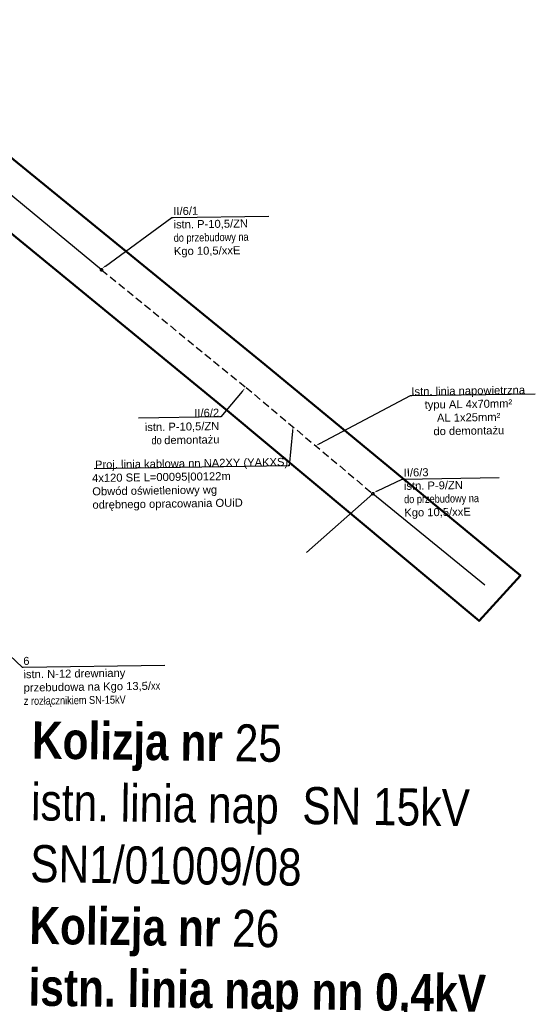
# Model space of a CAD drawing. Header units: millimetres. Extents: x 6504137 to 6515825, y 5737606 to 5784558.
# Tile 51 of 115: x 6511935 to 6512075, y 5757754 to 5758019. Entities that reach past the tile are written whole.
import ezdxf
from ezdxf import colors
from ezdxf.entities.mleader import LeaderData, LeaderLine
from ezdxf.math import Vec2, Vec3

# ---------------------------------------------------------------- set-up
doc = ezdxf.new("R2010")
doc.units = ezdxf.units.MM
doc.linetypes.add('JIS_02_2.0', pattern=[3, 2, -1])
for name, color, linetype, lineweight in [('-Linia kablowa nn', 132, 'JIS_02_2.0', 30), ('_-demontaż nn', 132, 'DEMONTAZ', 20), ('_trasa_slupy', 1, 'Continuous', 20), ('_Zakres mapy projektowej', 4, 'Continuous', 50)]:
    doc.layers.add(name, color=color, linetype=linetype, lineweight=lineweight)
doc.layers.add('_Kąt załomu', color=7, linetype='Continuous')
doc.layers.add('_Opisy', color=7, linetype='Continuous')
doc.layers.add('istn. linia nap.', color=7, linetype='Continuous', lineweight=0, true_color=0x000000)
doc.styles.add('Arial_Narr', font='ARIALN.TTF')
doc.styles.get("Standard").update_dxf_attribs({"font": 'ARIALN.TTF'})
doc.linetypes.add('DEMONTAZ', pattern='A,1,["x",Standard,S=1,R=0,X=-0.1,Y=-0.35],1', length=2)
doc.dimstyles.new('Kat załomu', dxfattribs={"dimtxt": 2.2, "dimasz": 5, "dimexe": 0.18, "dimexo": 0.0625, "dimtad": 0, "dimtih": 1, "dimtoh": 1, "dimdec": 4, "dimzin": 0, "dimdsep": 46, "dimtxsty": 'Standard', "dimcen": 0.9, "dimse1": 1, "dimse2": 1, "dimadec": 0, "dimazin": 0, "dimtfac": 1, "dimtdec": 4, "dimtofl": 0, "dimtmove": 0, "dimatfit": 3, "dimfxl": 1, "dimtolj": 1, "dimtzin": 0, "dimarcsym": 0})

# ---------------------------------------------------------------- blocks, each defined once
blk = doc.blocks.new('*D39')
at = {"layer": '_Kąt załomu', "color": 0, "lineweight": -2, "transparency": 16777216}
for start, end in [(327.3791, 68.7131), (208.9969, 310.3276)]:
    blk.add_arc((6513068.9, 5758234.53), 21.62, start, end, dxfattribs=at)
at = {"layer": '_Kąt załomu', "color": 0, "transparency": 16777216}
for points in [[(6513076.54, 5758253.87), (6513076.96, 5758255.48), (6513071.91, 5758255.94)], [(6513049.22, 5758223.74), (6513050.77, 5758224.37), (6513048.09, 5758228.68)]]:
    blk.add_solid(points, dxfattribs=at)
at = {"layer": 'Defpoints', "color": 0, "transparency": 16777216}
for p in [(6513238.18, 5759438.35), (6513068.9, 5758234.53), (6513071.84, 5758213.12), (6510843.99, 5757608.54)]:
    blk.add_point(p, dxfattribs=at)
at = {"layer": '_Kąt załomu', "color": 0, "transparency": 16777216, "insert": (6513085.18, 5758220.31), "char_height": 2.2, "attachment_point": 5, "rotation": 229}
blk.add_mtext('\\A1;246°', dxfattribs=at)
blk = doc.blocks.new('*D40')
at = {"layer": '_Kąt załomu', "color": 0, "lineweight": -2, "transparency": 16777216}
for start, end in [(315.0348, 4.8654), (251.7152, 301.5499)]:
    blk.add_arc((6510843.99, 5757608.54), 26.45, start, end, dxfattribs=at)
at = {"layer": '_Kąt załomu', "color": 0, "transparency": 16777216}
for points in [[(6510869.52, 5757610.64), (6510871.16, 5757610.94), (6510869.44, 5757615.71)], [(6510835.35, 5757582.67), (6510836.02, 5757584.2), (6510831.11, 5757585.44)]]:
    blk.add_solid(points, dxfattribs=at)
at = {"layer": 'Defpoints', "color": 0, "transparency": 16777216}
for p in [(6513068.9, 5758234.53), (6510843.99, 5757608.54), (6510851.19, 5757583.1), (6510579.26, 5757133.59)]:
    blk.add_point(p, dxfattribs=at)
at = {"layer": '_Kąt załomu', "color": 0, "transparency": 16777216, "insert": (6510860.37, 5757587.79), "char_height": 2.2, "attachment_point": 5, "rotation": 218}
blk.add_mtext('\\A1;135°', dxfattribs=at)
blk = doc.blocks.new('OKRAG_PELNY')
at = {"color": 0}
blk.add_lwpolyline([(0.5, 0), (0.482963, -0.12941), (0.433013, -0.25), (0.353553, -0.353553), (0.25, -0.433013), (0.12941, -0.482963), (0, -0.5), (-0.12941, -0.482963), (-0.25, -0.433013), (-0.353553, -0.353553), (-0.433013, -0.25), (-0.482963, -0.12941), (-0.5, 0), (-0.482963, 0.12941), (-0.433013, 0.25), (-0.353553, 0.353553), (-0.25, 0.433013), (-0.12941, 0.482963), (0, 0.5), (0.12941, 0.482963), (0.25, 0.433013), (0.353553, 0.353553), (0.433013, 0.25), (0.482963, 0.12941)], close=True, dxfattribs=at)

msp = doc.modelspace()

# ---------------------------------------------------------------- linework, layer by layer
at = {"layer": '-Linia kablowa nn'}
msp.add_lwpolyline([(6511957.13, 5757951.84), (6511957.13, 5757951.84), (6511957.13, 5757951.84), (6511957.13, 5757951.84), (6511957.13, 5757951.84), (6511957.13, 5757951.84), (6511957.13, 5757951.84), (6511957.13, 5757951.84), (6511957.13, 5757951.84), (6511957.13, 5757951.84), (6511957.13, 5757951.84), (6511957.13, 5757951.84), (6511957.13, 5757951.84), (6511957.13, 5757951.84), (6511957.13, 5757951.84), (6511957.13, 5757951.84), (6511957.13, 5757951.84), (6511957.13, 5757951.84), (6511957.13, 5757951.84), (6511957.13, 5757951.84), (6511957.13, 5757951.84), (6511957.13, 5757951.84), (6511957.13, 5757951.84), (6511957.13, 5757951.84), (6511957.13, 5757951.84), (6511957.13, 5757951.84), (6511957.13, 5757951.84), (6511957.13, 5757951.84), (6511957.13, 5757951.84), (6511957.13, 5757951.84), (6511957.13, 5757951.84), (6511957.13, 5757951.84), (6511957.13, 5757951.84), (6511957.13, 5757951.84), (6511957.13, 5757951.84), (6511957.13, 5757951.84), (6511957.13, 5757951.84), (6511957.13, 5757951.84), (6511957.13, 5757951.84), (6511957.13, 5757951.84), (6511957.13, 5757951.84), (6511957.13, 5757951.84), (6511957.13, 5757951.84), (6511957.13, 5757951.84), (6511957.13, 5757951.84), (6511957.13, 5757951.84), (6511957.13, 5757951.84), (6511957.13, 5757951.84), (6511957.13, 5757951.84), (6511957.13, 5757951.84), (6511957.13, 5757951.84), (6511957.13, 5757951.84), (6511957.13, 5757951.84), (6511957.13, 5757951.84), (6511957.13, 5757951.84), (6511957.13, 5757951.84), (6511957.13, 5757951.84), (6511957.13, 5757951.84), (6511957.13, 5757951.84), (6511957.13, 5757951.84), (6511957.13, 5757951.84), (6511957.13, 5757951.84), (6511957.13, 5757951.84), (6511957.13, 5757951.84), (6511957.13, 5757951.84), (6511957.13, 5757951.84), (6511957.13, 5757951.84), (6511957.13, 5757951.84), (6511957.13, 5757951.84), (6511957.13, 5757951.84), (6511957.13, 5757951.84), (6511957.13, 5757951.84), (6511957.13, 5757951.84), (6511957.13, 5757951.84), (6511957.13, 5757951.84), (6511957.13, 5757951.84), (6511957.13, 5757951.84), (6511957.13, 5757951.84), (6511957.13, 5757951.84), (6511957.13, 5757951.84), (6511957.13, 5757951.84), (6511957.13, 5757951.84), (6511957.13, 5757951.84), (6511957.13, 5757951.84), (6511957.13, 5757951.84), (6511957.13, 5757951.84), (6511957.13, 5757951.84), (6511957.13, 5757951.84), (6511957.13, 5757951.84), (6511957.13, 5757951.84), (6511957.13, 5757951.84), (6511957.13, 5757951.84), (6511957.13, 5757951.84), (6511957.13, 5757951.84), (6511957.13, 5757951.84), (6511957.13, 5757951.84), (6511957.13, 5757951.84), (6511957.13, 5757951.84), (6511957.13, 5757951.84), (6511957.13, 5757951.84), (6511957.13, 5757951.84), (6511957.13, 5757951.84), (6511957.13, 5757951.84), (6511957.13, 5757951.84), (6511957.13, 5757951.84), (6511957.13, 5757951.84), (6511957.13, 5757951.84), (6511957.13, 5757951.84), (6511957.13, 5757951.84), (6511957.13, 5757951.84), (6511957.13, 5757951.84), (6511957.13, 5757951.84), (6511957.13, 5757951.84), (6511957.13, 5757951.84), (6511957.13, 5757951.84), (6511957.13, 5757951.84), (6511957.13, 5757951.84), (6511957.13, 5757951.84), (6511957.13, 5757951.84), (6511957.13, 5757951.84), (6511957.13, 5757951.84), (6511957.13, 5757951.84), (6511957.13, 5757951.84), (6511957.13, 5757951.84), (6511957.13, 5757951.84), (6511957.13, 5757951.84), (6511957.13, 5757951.84), (6511957.13, 5757951.84), (6511957.13, 5757951.84), (6511957.13, 5757951.84), (6511957.13, 5757951.84), (6511957.13, 5757951.84), (6511957.13, 5757951.84), (6511957.13, 5757951.84), (6511957.13, 5757951.84), (6511957.13, 5757951.84), (6511957.13, 5757951.84), (6511957.13, 5757951.84), (6511957.13, 5757951.84), (6511957.13, 5757951.84), (6511957.13, 5757951.84), (6511957.13, 5757951.84), (6511957.13, 5757951.84), (6511957.13, 5757951.84), (6511957.13, 5757951.84), (6511957.13, 5757951.84), (6511957.13, 5757951.84), (6511957.13, 5757951.84), (6511957.13, 5757951.84), (6511957.13, 5757951.84), (6511957.13, 5757951.84), (6511957.13, 5757951.84), (6511957.13, 5757951.84), (6511957.13, 5757951.84), (6511957.13, 5757951.84), (6511996.15, 5757920.11), (6511996.15, 5757920.11), (6511996.15, 5757920.11), (6511996.15, 5757920.11), (6511996.15, 5757920.11), (6511996.15, 5757920.11), (6511996.15, 5757920.11), (6511996.15, 5757920.11), (6511996.15, 5757920.11), (6511996.15, 5757920.11), (6511996.15, 5757920.11), (6511996.15, 5757920.11), (6511996.15, 5757920.11), (6511996.15, 5757920.11), (6511996.15, 5757920.11), (6511996.15, 5757920.11), (6511996.15, 5757920.11), (6511996.15, 5757920.11), (6511996.15, 5757920.11), (6511996.15, 5757920.11), (6511996.15, 5757920.11), (6511996.15, 5757920.11), (6511996.15, 5757920.11), (6511996.15, 5757920.11), (6511996.15, 5757920.11), (6511996.15, 5757920.11), (6511996.15, 5757920.11), (6511996.15, 5757920.11), (6511996.15, 5757920.11), (6511996.15, 5757920.11), (6511996.15, 5757920.11), (6511996.15, 5757920.11), (6511996.15, 5757920.11), (6511996.15, 5757920.11), (6511996.15, 5757920.11), (6511996.15, 5757920.11), (6511996.15, 5757920.11), (6511996.15, 5757920.11), (6511996.15, 5757920.11), (6511996.15, 5757920.11), (6511996.15, 5757920.11), (6511996.15, 5757920.11), (6511996.15, 5757920.11), (6511996.15, 5757920.11), (6511996.15, 5757920.11), (6511996.15, 5757920.11), (6511996.15, 5757920.11), (6511996.15, 5757920.11), (6511996.15, 5757920.11), (6511996.15, 5757920.11), (6511996.15, 5757920.11), (6511996.15, 5757920.11), (6511996.15, 5757920.11), (6511996.15, 5757920.11), (6511996.15, 5757920.11), (6511996.15, 5757920.11), (6511996.15, 5757920.11), (6511996.15, 5757920.11), (6511996.15, 5757920.11), (6511996.15, 5757920.11), (6511996.15, 5757920.11), (6511996.15, 5757920.11), (6511996.15, 5757920.11), (6511996.15, 5757920.11), (6511996.15, 5757920.11), (6511996.15, 5757920.11), (6511996.15, 5757920.11), (6511996.15, 5757920.11), (6511996.15, 5757920.11), (6511996.15, 5757920.11), (6511996.15, 5757920.11), (6511996.15, 5757920.11), (6511996.15, 5757920.11), (6511996.15, 5757920.11), (6511996.15, 5757920.11), (6512030.4, 5757891.44), (6512030.4, 5757891.44), (6512030.4, 5757891.44), (6512030.4, 5757891.44), (6512030.4, 5757891.44), (6512030.4, 5757891.44), (6512030.4, 5757891.44), (6512030.4, 5757891.44), (6512030.4, 5757891.44), (6512030.4, 5757891.44), (6512030.4, 5757891.44), (6512030.4, 5757891.44), (6512030.4, 5757891.44), (6512030.4, 5757891.44), (6512030.4, 5757891.44), (6512030.4, 5757891.44), (6512030.4, 5757891.44), (6512030.4, 5757891.44), (6512030.4, 5757891.44), (6512030.4, 5757891.44), (6512030.4, 5757891.44), (6512030.4, 5757891.44), (6512030.4, 5757891.44), (6512030.4, 5757891.44), (6512030.4, 5757891.44), (6512030.4, 5757891.44), (6512030.4, 5757891.44), (6512030.4, 5757891.44), (6512030.4, 5757891.44), (6512030.4, 5757891.44), (6512030.4, 5757891.44), (6512030.4, 5757891.44), (6512030.4, 5757891.44), (6512030.4, 5757891.44), (6512030.4, 5757891.44), (6512030.4, 5757891.44), (6512030.4, 5757891.44), (6512030.4, 5757891.44), (6512030.4, 5757891.44), (6512030.4, 5757891.44), (6512030.4, 5757891.44), (6512030.4, 5757891.44), (6512030.4, 5757891.44), (6512030.4, 5757891.44), (6512030.4, 5757891.44), (6512030.4, 5757891.44), (6512030.4, 5757891.44), (6512030.4, 5757891.44), (6512030.4, 5757891.44), (6512030.4, 5757891.44), (6512030.4, 5757891.44), (6512030.4, 5757891.44), (6512030.4, 5757891.44), (6512030.4, 5757891.44), (6512030.4, 5757891.44), (6512030.4, 5757891.44), (6512030.4, 5757891.44), (6512030.4, 5757891.44), (6512030.4, 5757891.44), (6512030.4, 5757891.44), (6512030.4, 5757891.44), (6512030.4, 5757891.44), (6512030.4, 5757891.44), (6512030.4, 5757891.44), (6512030.4, 5757891.44), (6512030.4, 5757891.44), (6512030.4, 5757891.44), (6512030.4, 5757891.44), (6512030.4, 5757891.44), (6512030.4, 5757891.44), (6512030.4, 5757891.44), (6512030.4, 5757891.44), (6512030.4, 5757891.44), (6512030.4, 5757891.44), (6512030.4, 5757891.44), (6512030.4, 5757891.44), (6512030.4, 5757891.44), (6512030.4, 5757891.44), (6512030.4, 5757891.44), (6512030.4, 5757891.44), (6512030.4, 5757891.44), (6512030.4, 5757891.44), (6512030.4, 5757891.44), (6512030.4, 5757891.44), (6512030.4, 5757891.44), (6512030.4, 5757891.44), (6512030.4, 5757891.44), (6512030.4, 5757891.44), (6512030.4, 5757891.44), (6512030.4, 5757891.44), (6512030.4, 5757891.44), (6512030.4, 5757891.44), (6512030.4, 5757891.44), (6512030.4, 5757891.44), (6512030.4, 5757891.44), (6512030.4, 5757891.44), (6512030.4, 5757891.44), (6512030.4, 5757891.44), (6512030.4, 5757891.44), (6512030.4, 5757891.44), (6512030.4, 5757891.44), (6512030.4, 5757891.44), (6512030.4, 5757891.44), (6512030.4, 5757891.44), (6512030.4, 5757891.44), (6512030.4, 5757891.44), (6512030.4, 5757891.44), (6512030.4, 5757891.44), (6512030.4, 5757891.44), (6512030.4, 5757891.44), (6512030.4, 5757891.44), (6512030.4, 5757891.44), (6512030.4, 5757891.44), (6512030.4, 5757891.44), (6512030.4, 5757891.44), (6512030.4, 5757891.44), (6512030.4, 5757891.44), (6512030.4, 5757891.44), (6512030.4, 5757891.44), (6512030.4, 5757891.44), (6512030.4, 5757891.44), (6512030.4, 5757891.44), (6512030.4, 5757891.44), (6512030.4, 5757891.44), (6512030.4, 5757891.44), (6512030.4, 5757891.44), (6512030.4, 5757891.44), (6512030.4, 5757891.44), (6512030.4, 5757891.44), (6512030.4, 5757891.44), (6512030.4, 5757891.44), (6512030.4, 5757891.44), (6512030.4, 5757891.44), (6512030.4, 5757891.44), (6512030.4, 5757891.44), (6512030.4, 5757891.44), (6512030.4, 5757891.44), (6512030.4, 5757891.44), (6512030.4, 5757891.44), (6512030.4, 5757891.44), (6512030.4, 5757891.44), (6512030.4, 5757891.44), (6512030.4, 5757891.44), (6512030.4, 5757891.44), (6512030.4, 5757891.44), (6512030.4, 5757891.44), (6512030.4, 5757891.44), (6512030.4, 5757891.44), (6512030.4, 5757891.44), (6512030.4, 5757891.44), (6512030.4, 5757891.44), (6512030.4, 5757891.44), (6512030.4, 5757891.44), (6512030.4, 5757891.44), (6512030.4, 5757891.44)], dxfattribs=at)
at = {"layer": '_Zakres mapy projektowej'}
msp.add_lwpolyline([(6511908.35926, 5757981.58921), (6511919.24637, 5757993.05805), (6512001.2414, 5757926.28097), (6512070.26574, 5757869.38256), (6512059.10366, 5757857.12728), (6511991.0586, 5757913.93903)], close=True, dxfattribs=at)
at = {"layer": 'istn. linia nap.', "color": 18, "linetype": 'Continuous', "lineweight": 30, "true_color": 0x000000}
for p, q in [((6511957.13, 5757951.84), (6511919.18982, 5757983.18707)), ((6512030.4, 5757891.44), (6512012.51368, 5757875.53812)), ((6512060.63884, 5757866.7613), (6512030.4, 5757891.44))]:
    msp.add_line(p, q, dxfattribs=at)

# ---------------------------------------------------------------- block references
at = {"layer": '_-demontaż nn', "lineweight": 18, "xscale": 0.6999999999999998, "yscale": 0.6999999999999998, "rotation": 179.6972132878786}
for p in [(6511957.13, 5757951.84), (6512030.4, 5757891.44)]:
    msp.add_blockref('OKRAG_PELNY', p, dxfattribs=at)

# ---------------------------------------------------------------- texts
at = {"layer": '_trasa_slupy', "insert": (6511938.44654, 5757830.0106), "char_height": 10, "width": 348.1955042, "attachment_point": 1, "rotation": 359.205026, "style": 'Arial_Narr'}
msp.add_mtext('{\\fArial Narrow|b1|i0|c238|p34;Kolizja nr }25\\Pistn. linia nap  SN 15kV\\PSN1/01009/08\\P{\\fArial Narrow|b1|i0|c238|p34;Kolizja nr }26\\P{\\fArial Narrow|b1|i0|c238|p34;istn. linia nap nn 0,4kV\\PNN1/16271/02}', dxfattribs=at)

# ---------------------------------------------------------------- dimensions: what is measured, and where the dimension line sits
at = {"layer": '_Kąt załomu'}
for base, center, p1, p2, picture, middle, turn in [((6513071.83868, 5758213.11917), (6513068.902, 5758234.535), (6513238.178, 5759438.352), (6510843.987, 5757608.54399), '*D39', (6513085.18004, 5758220.31223), 229), ((6510851.19469, 5757583.09922), (6510843.98701, 5757608.544), (6513068.902, 5758234.535), (6510579.264, 5757133.586), '*D40', (6510860.37414, 5757587.78709), 218)]:
    dim = msp.add_angular_dim_3p(base=base, center=center, p1=p1, p2=p2, dimstyle='Kat załomu', dxfattribs=at)
    dim.commit()
    dim.dimension.update_dxf_attribs({"geometry": picture, "text_midpoint": middle, "text_rotation": turn})

# ---------------------------------------------------------------- leaders
at = {"layer": '_Opisy', "linetype": 'Continuous'}
ml = msp.add_multileader_mtext('Standard', dxfattribs=at)
ml.set_content('{\\fArial|b0|i0|c238|p34;II/6/1    \\P\\C256;istn. P-10,5/ZN\\P}do przebudowy na\\P{\\fArial|b0|i0|c238|p34;\\C256;Kgo 10,5/xxE}', color=256)
ml.set_leader_properties()
ml.build(insert=Vec2(0, 0))
ml.multileader.update_dxf_attribs({"text_left_attachment_type": 6, "text_right_attachment_type": 6, "dogleg_length": 0.45, "arrow_head_size": 1.2, "scale": 0.8})
ctx = ml.context
ctx.base_point, ctx.scale, ctx.char_height, ctx.arrow_head_size, ctx.landing_gap_size, ctx.plane_origin, ctx.plane_x_axis, ctx.plane_y_axis = Vec3(6511976.47506, 5757965.93701, 30.78), 0.8, 2.16, 1.2, 0.072, Vec3(6512067.02474, 5758024.99371, 30.78), Vec3(0.999892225, 0.014681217), Vec3(-0.014681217, 0.999892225)
ctx.left_attachment, ctx.right_attachment = 6, 6
notes = []
notes.append((ctx, [(1, (1, 1, 0), (6511976.1151, 5757965.93172, 30.78), (0.999892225, 0.014681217), 0.36, [(1, [(6511957.22237, 5757952.17759, 30.78)], 0, [])])]))
ctx.mtext.insert, ctx.mtext.text_direction, ctx.mtext.rotation, ctx.mtext.flow_direction = Vec3(6511976.50548, 5757968.76963, 30.78), Vec3(0.999892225, 0.014681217), 0.014681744, 5
ml = msp.add_multileader_mtext('Standard', dxfattribs=at)
ml.set_content('{\\fArial|b0|i0|c238|p34;II/6/2    \\P\\C256;istn. P-10,5/ZN\\P}do {\\fArial|b0|i0|c238|p34;\\C256;demontażu}', color=256)
ml.set_leader_properties()
ml.build(insert=Vec2(0, 0))
ml.multileader.update_dxf_attribs({"text_left_attachment_type": 6, "text_right_attachment_type": 6, "dogleg_length": 0.45, "arrow_head_size": 1.2, "scale": 0.8})
ctx = ml.context
ctx.base_point, ctx.scale, ctx.char_height, ctx.arrow_head_size, ctx.landing_gap_size, ctx.plane_origin, ctx.plane_x_axis, ctx.plane_y_axis = Vec3(6511969.16185, 5757911.86789, 30.78), 0.8, 2.16, 1.2, 0.072, Vec3(6512058.55801, 5757960.19142, 30.78), Vec3(0.999892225, 0.014681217), Vec3(-0.014681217, 0.999892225)
ctx.left_attachment, ctx.right_attachment, ctx.text_align_type = 6, 6, 2
notes.append((ctx, [(1, (1, 1, 0), (6511989.33942, 5757912.16416, 30.78), (-0.999892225, -0.014681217), 0.36, [(1, [(6511995.86201, 5757919.91109, 30.78)], 0, [])])]))
ctx.mtext.insert, ctx.mtext.text_direction, ctx.mtext.rotation, ctx.mtext.alignment, ctx.mtext.flow_direction = Vec3(6511988.87469, 5757914.38977, 30.78), Vec3(0.999892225, 0.014681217), 0.014681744, 3, 5
ml = msp.add_multileader_mtext('Standard', dxfattribs=at)
ml.set_content('\\pxqc;{\\fArial|b0|i0|c238|p34;Istn. linia napowietrzna \\Ptypu AL 4x70mm²\\PAL 1x25mm²\\P\\pq*;do demontażu}', color=256)
ml.set_leader_properties()
ml.build(insert=Vec2(0, 0))
ml.multileader.update_dxf_attribs({"text_left_attachment_type": 6, "text_right_attachment_type": 6, "dogleg_length": 0.45, "arrow_head_size": 1.2, "scale": 0.8})
ctx = ml.context
ctx.base_point, ctx.scale, ctx.char_height, ctx.arrow_head_size, ctx.landing_gap_size, ctx.plane_origin, ctx.plane_x_axis, ctx.plane_y_axis = Vec3(6512040.95619, 5757917.90833, 41.02), 0.8, 2.16, 1.2, 0.072, Vec3(6512118.68865, 5757957.68094, 41.02), Vec3(0.999892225, 0.014681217), Vec3(-0.014681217, 0.999892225)
ctx.left_attachment, ctx.right_attachment = 6, 6
notes.append((ctx, [(0, (1, 1, 0), (6512040.59623, 5757917.90305, 41.02), (0.999892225, 0.014681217), 0.36, [(0, [(6512014.99939, 5757904.40484, 41.02)], 0, [])])]))
ctx.mtext.insert, ctx.mtext.text_direction, ctx.mtext.rotation, ctx.mtext.alignment, ctx.mtext.flow_direction = Vec3(6512056.13716, 5757920.32683, 41.02), Vec3(0.999892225, 0.014681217), 0.014681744, 2, 5
ml = msp.add_multileader_mtext('Standard', dxfattribs=at)
ml.set_content('{\\fArial|b0|i0|c238|p34;\\C256; Proj. linia kablowa nn NA2XY (YAKXS) \\P4x120 SE L=00095|00122m\\PObwód oświetleniowy wg\\Podrębnego opracowania OUiD\\P\\pxqc; }', color=256)
ml.set_leader_properties()
ml.build(insert=Vec2(0, 0))
ml.multileader.update_dxf_attribs({"text_left_attachment_type": 6, "text_right_attachment_type": 6, "dogleg_length": 0.36, "arrow_head_size": 1.2, "scale": 0.8})
ctx = ml.context
ctx.base_point, ctx.scale, ctx.char_height, ctx.arrow_head_size, ctx.landing_gap_size, ctx.plane_origin, ctx.plane_x_axis, ctx.plane_y_axis = Vec3(6511954.48021, 5757898.15353, 51.6), 0.8, 2.16, 1.2, 0.072, Vec3(6511895.66426, 5757651.23704, 51.6), Vec3(0.999892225, 0.014681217), Vec3(-0.014681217, 0.999892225)
ctx.left_attachment, ctx.right_attachment = 6, 6
notes.append((ctx, [(1, (1, 1, 0), (6512007.79552, 5757898.93635, 51.6), (-0.999892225, -0.014681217), 0.288, [(1, [(6512008.84208, 5757909.48571, 51.6)], 0, [])])]))
ctx.mtext.insert, ctx.mtext.text_direction, ctx.mtext.rotation, ctx.mtext.flow_direction = Vec3(6511954.51993, 5757900.35266, 51.6), Vec3(0.999892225, 0.014681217), 0.014681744, 5
ml = msp.add_multileader_mtext('Standard', dxfattribs=at)
ml.set_content('{\\fArial|b0|i0|c238|p34;II/6/3    \\P\\C256;istn. P-9/ZN\\P}do przebudowy na\\P{\\fArial|b0|i0|c238|p34;\\C256;Kgo 10,5/xxE}', color=256)
ml.set_leader_properties()
ml.build(insert=Vec2(0, 0))
ml.multileader.update_dxf_attribs({"text_left_attachment_type": 6, "text_right_attachment_type": 6, "dogleg_length": 0.45, "arrow_head_size": 1.2, "scale": 0.8})
ctx = ml.context
ctx.base_point, ctx.scale, ctx.char_height, ctx.arrow_head_size, ctx.landing_gap_size, ctx.plane_origin, ctx.plane_x_axis, ctx.plane_y_axis = Vec3(6512038.68006, 5757895.40276, 30.78), 0.8, 2.16, 1.2, 0.072, Vec3(6512143.36356, 5757968.36095, 30.78), Vec3(0.999892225, 0.014681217), Vec3(-0.014681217, 0.999892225)
ctx.left_attachment, ctx.right_attachment = 6, 6
notes.append((ctx, [(1, (1, 1, 0), (6512038.3201, 5757895.39748, 30.78), (0.999892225, 0.014681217), 0.36, [(1, [(6512030.61355, 5757891.7173, 30.78)], 0, [])])]))
ctx.mtext.insert, ctx.mtext.text_direction, ctx.mtext.rotation, ctx.mtext.flow_direction = Vec3(6512038.71048, 5757898.23538, 30.78), Vec3(0.999892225, 0.014681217), 0.014681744, 5
ml = msp.add_multileader_mtext('Standard', dxfattribs=at)
ml.set_content('{\\fArial|b0|i0|c238|p34;6      \\P\\C256;istn. N-12 drewniany\\Pprzebudowa na Kgo 13,5/}xx\\Pz rozłącznikiem SN-15kV', color=256)
ml.set_leader_properties()
ml.build(insert=Vec2(0, 0))
ml.multileader.update_dxf_attribs({"text_left_attachment_type": 6, "text_right_attachment_type": 6, "dogleg_length": 0.36, "arrow_head_size": 1.2, "scale": 0.8})
ctx = ml.context
ctx.base_point, ctx.scale, ctx.char_height, ctx.arrow_head_size, ctx.landing_gap_size, ctx.plane_origin, ctx.plane_x_axis, ctx.plane_y_axis = Vec3(6511935.96113, 5757844.60926), 0.8, 2.16, 1.2, 0.072, Vec3(6511835.014, 5757967.39673), Vec3(0.999892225, 0.014681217), Vec3(-0.014681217, 0.999892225)
ctx.left_attachment, ctx.right_attachment = 6, 6
notes.append((ctx, [(0, (1, 1, 0), (6511935.67317, 5757844.60503), (0.999892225, 0.014681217), 0.288, [(0, [(6511923.21607, 5757856.40359)], 0, [])])]))
ctx.mtext.insert, ctx.mtext.text_direction, ctx.mtext.rotation, ctx.mtext.flow_direction = Vec3(6511935.99209, 5757847.40505), Vec3(0.999892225, 0.014681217), 0.014681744, 5
for ctx, leaders in notes:
    for number, flags, end, landing, length, lines in leaders:
        leader = LeaderData()
        leader.index, (leader.has_last_leader_line, leader.has_dogleg_vector, leader.attachment_direction) = number, flags
        leader.last_leader_point, leader.dogleg_vector, leader.dogleg_length = Vec3(end), Vec3(landing), length
        for number, points, colour, breaks in lines:
            line = LeaderLine()
            line.index, line.vertices, line.color, line.breaks = number, Vec3.list(points), colors.encode_raw_color(colour), breaks
            leader.lines.append(line)
        ctx.leaders.append(leader)

doc.saveas('drawing.dxf')
